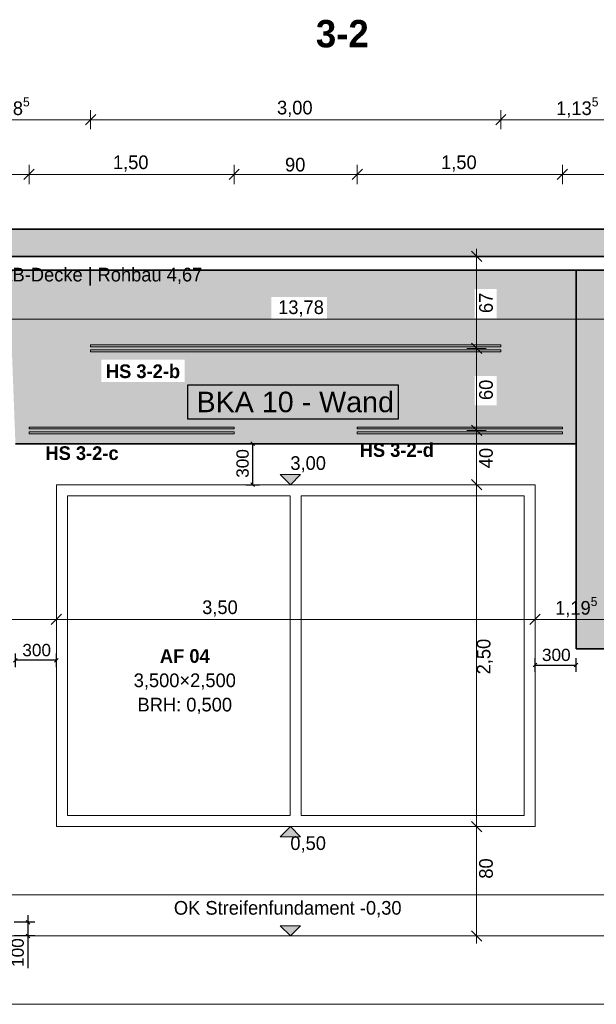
# Model space of a CAD drawing. Extents: x -22247 to 536407, y -187892 to 17509.
# Tile 49 of 75: x 375525 to 379742, y -185776 to -178574. Entities that reach past the tile are written whole.
import ezdxf
from ezdxf.lldxf.tags import DXFTag

# ---------------------------------------------------------------- set-up
doc = ezdxf.new("R2010")
doc.units = 0
doc.header["$LTSCALE"] = 50
doc.layers.get('0').update_dxf_attribs({"lineweight": 25})
for name, color, linetype, lineweight in [('01 Allgemein Beschriftung', 7, 'Continuous', 25), ('01 Bemaßung einbauteile', 7, 'Continuous', 25), ('01AFU Allgemein Bemaßung', 7, 'Continuous', 25), ('20 Außenwände', 7, 'Continuous', 25), ('20 Dach Stb-Decke', 7, 'Continuous', 25), ('20 Einbauteile - Halfenschienen', 7, 'Continuous', 25), ('20 Fenster Texte', 7, 'Continuous', 25), ('20 Fundament', 7, 'Continuous', 25), ('H_Mass', 7, 'Continuous', 25), ('X_Mass', 7, 'Continuous', 25), ('X_Text', 7, 'Continuous', 25)]:
    doc.layers.add(name, color=color, linetype=linetype, lineweight=lineweight)
doc.layers.add('H_Fläschenheizung', color=7, linetype='Continuous', lineweight=35, true_color=0xff9393)
doc.styles.add('ERSTELLTER_STIL_2', font='GOTHIC.TTF')
doc.styles.add('ERSTELLTER_STIL_3', font='txt')
doc.styles.get("Standard").update_dxf_attribs({"font": 'txt.shx'})
tags = doc.linetypes.add('Untersicht', pattern=[0.4, 0.3, -0.1]).pattern_tags.tags
tags[6:7] = [DXFTag(74, 4), DXFTag(75, 0), DXFTag(340, '0'), DXFTag(46, 1.0), DXFTag(50, 0.0), DXFTag(44, 0.0), DXFTag(45, 0.0)]
tags[4:5] = [DXFTag(74, 4), DXFTag(75, 0), DXFTag(340, '0'), DXFTag(46, 1.0), DXFTag(50, 0.0), DXFTag(44, 0.0), DXFTag(45, 0.0)]

# ---------------------------------------------------------------- blocks, each defined once
blk = doc.blocks.new('Schraffur_A07DT84LVH', base_point=(371117.6, -185175.8))
at = {"ltscale": 0.35}
for points in [[(384835, -180405.8), (371168.5, -180409.2), (371117.6, -180405.8)], [(384835, -180405.8), (371312.5, -180409.2), (371168.5, -180409.2)], [(384835, -180405.8), (383523.5, -180409.2), (371312.5, -180409.2)], [(371312.5, -180673), (371312.5, -180409.2), (379938.5, -180453.6)], [(371312.5, -180409.2), (379938.5, -180453.6), (383523.5, -180409.2)], [(379938.5, -180453.6), (371317, -180826.1), (371312.5, -180673)], [(371477, -180826.1), (379938.5, -180453.6), (371317, -180826.1)], [(377365.5, -180603.3), (371477, -180826.1), (379938.5, -180453.6)], [(379938.5, -180453.6), (377772.6, -180603.3), (377365.5, -180603.3)], [(379938.5, -180453.6), (378853.4, -180545.1), (377772.6, -180603.3)], [(379938.5, -180453.6), (379013.4, -180545.1), (378853.4, -180545.1)], [(379013.4, -181395.6), (379594, -181675.8), (379938.5, -180453.6)], [(379013.4, -180759.4), (379013.4, -181181.3), (379938.5, -180453.6)], [(379013.4, -181181.3), (379938.5, -180453.6), (379013.4, -181395.6)], [(379938.5, -180453.6), (379013.4, -180759.4), (379013.4, -180545.1)], [(379594, -181675.8), (379938.5, -180453.6), (379594, -183175.8)], [(379938.5, -180453.6), (379594, -183175.8), (379925.2, -182147)], [(375142.8, -180744.5), (377365.5, -180603.3), (371477, -180826.1)], [(375464.8, -180744.5), (375142.8, -180744.5), (377365.5, -180603.3)], [(375464.8, -180906.5), (375464.8, -180744.5), (377365.5, -180603.3)], [(375464.8, -180906.5), (377365.5, -180603.3), (376121.2, -181060.6)], [(376121.2, -181060.6), (377365.5, -180603.3), (376732.8, -181060.6)], [(376732.8, -181224.8), (376732.8, -181060.6), (377365.5, -180603.3)], [(376732.8, -181224.8), (377365.5, -180603.3), (377365.5, -180763.3)], [(377772.6, -180763.3), (378853.4, -180545.1), (378853.4, -181395.6)], [(377772.6, -180603.3), (378853.4, -180545.1), (377772.6, -180763.3)], [(378853.4, -180545.1), (378853.4, -181395.6), (378853.4, -180759.4)], [(376732.8, -181224.8), (377365.5, -180763.3), (378853.4, -181395.6)], [(378853.4, -181395.6), (377365.5, -180763.3), (377772.6, -180763.3)], [(378853.4, -181395.6), (378853.4, -180759.4), (378853.4, -181181.3)], [(378853.4, -180759.4), (378853.4, -181181.3), (379013.4, -180759.4)], [(378853.4, -181181.3), (379013.4, -180759.4), (379013.4, -181181.3)], [(375464.8, -180906.5), (376121.2, -181060.6), (375494, -181675.8)], [(376121.2, -181224.8), (375494, -181675.8), (376121.2, -181060.6)], [(376121.2, -181224.8), (379594, -181675.8), (375494, -181675.8)], [(376732.8, -181224.8), (379594, -181675.8), (376121.2, -181224.8)], [(376732.8, -181224.8), (378853.4, -181395.6), (379594, -181675.8)], [(378853.4, -181395.6), (379013.4, -181395.6), (379594, -181675.8)], [(379594, -183175.8), (379925.2, -182147), (379925.2, -182477)], [(380275.4, -182808.4), (379594, -183175.8), (379925.2, -182477)], [(380275.4, -182808.4), (381319.2, -182957.7), (379594, -183175.8)], [(384835, -183175.8), (379594, -183175.8), (381319.2, -182957.7)]]:
    blk.add_solid(points, dxfattribs=at)
blk = doc.blocks.new('-D190')
at = {"layer": '01AFU Allgemein Bemaßung', "color": 7, "linetype": 'Continuous', "lineweight": 13, "ltscale": 0.00028561}
for p, q in [((374.2956, -183.0305), (374.2956, -182.8899)), ((375.794, -183.0305), (375.794, -182.8899)), ((374.3331, -182.9227), (374.2581, -182.9977)), ((374.2956, -182.9602), (375.794, -182.9602)), ((375.8315, -182.9227), (375.7565, -182.9977))]:
    blk.add_line(p, q, dxfattribs=at)
at = {"layer": '01AFU Allgemein Bemaßung', "color": 7, "lineweight": 13, "ltscale": 0.00028561, "insert": (374.9079, -182.9402), "char_height": 0.1, "attachment_point": 7, "style": 'ERSTELLTER_STIL_2'}
blk.add_mtext('\\A1;{\\pql;\\fCentury Gothic|b0|i0|c0|p0;\\W1.000000;1,50}', dxfattribs=at)
blk = doc.blocks.new('-D191')
at = {"layer": '01AFU Allgemein Bemaßung', "color": 7, "linetype": 'Continuous', "lineweight": 13, "ltscale": 0.00028561}
for p, q in [((375.794, -183.0305), (375.794, -182.8899)), ((379.294, -183.0305), (379.294, -182.8899)), ((375.8315, -182.9227), (375.7565, -182.9977)), ((375.794, -182.9602), (379.294, -182.9602)), ((379.2565, -182.9977), (379.3315, -182.9227)), ((379.294, -182.9602), (379.3503, -182.9602))]:
    blk.add_line(p, q, dxfattribs=at)
at = {"layer": '01AFU Allgemein Bemaßung', "color": 7, "lineweight": 13, "ltscale": 0.00028561, "insert": (376.8597, -182.9402), "char_height": 0.1, "attachment_point": 7, "style": 'ERSTELLTER_STIL_2'}
blk.add_mtext('\\A1;{\\pql;\\fCentury Gothic|b0|i0|c0|p0;\\W1.000000;3,50}', dxfattribs=at)
blk = doc.blocks.new('-D192')
at = {"layer": '01 Bemaßung einbauteile', "color": 200, "linetype": 'Continuous', "lineweight": 18, "ltscale": 0.00105, "true_color": 0xd600ff}
for p, q in [((371.0548, -179.6683), (370.9798, -179.7433)), ((371.0173, -179.7762), (371.0173, -179.6355)), ((375.6315, -179.6683), (375.5565, -179.7433)), ((375.594, -179.7762), (375.594, -179.6355)), ((370.9611, -179.7058), (371.0173, -179.7058)), ((371.0173, -179.7058), (375.594, -179.7058))]:
    blk.add_line(p, q, dxfattribs=at)
at = {"layer": '01 Bemaßung einbauteile', "color": 200, "lineweight": 18, "ltscale": 0.00105, "true_color": 0xd600ff, "insert": (373.1429, -179.701), "char_height": 0.1, "attachment_point": 7, "style": 'ERSTELLTER_STIL_2'}
blk.add_mtext('\\A1;{\\pql;\\fCentury Gothic|b0|i0|c0|p0;\\W1.000000;4,57\\fCentury Gothic|b0|i0|c0|p0;\\W1.000000;\\A1{\\H.66x;\\S5^  ;}}', dxfattribs=at)
blk = doc.blocks.new('-D193')
at = {"layer": '01 Bemaßung einbauteile', "color": 200, "linetype": 'Continuous', "lineweight": 18, "ltscale": 0.00105, "true_color": 0xd600ff}
for p, q in [((375.6315, -179.6683), (375.5565, -179.7433)), ((375.594, -179.7762), (375.594, -179.6355)), ((377.1315, -179.6683), (377.0565, -179.7433)), ((377.094, -179.7762), (377.094, -179.6355)), ((375.594, -179.7058), (377.094, -179.7058))]:
    blk.add_line(p, q, dxfattribs=at)
at = {"layer": '01 Bemaßung einbauteile', "color": 200, "lineweight": 18, "ltscale": 0.00105, "true_color": 0xd600ff, "insert": (376.2071, -179.6858), "char_height": 0.1, "attachment_point": 7, "style": 'ERSTELLTER_STIL_2'}
blk.add_mtext('\\A1;{\\pql;\\fCentury Gothic|b0|i0|c0|p0;\\W1.000000;1,50}', dxfattribs=at)
blk = doc.blocks.new('-D194')
at = {"layer": '01 Bemaßung einbauteile', "color": 200, "linetype": 'Continuous', "lineweight": 18, "ltscale": 0.00105, "true_color": 0xd600ff}
for p, q in [((377.1315, -179.6683), (377.0565, -179.7433)), ((377.094, -179.7762), (377.094, -179.6355)), ((378.0315, -179.6683), (377.9565, -179.7433)), ((377.994, -179.7762), (377.994, -179.6355)), ((377.094, -179.7058), (377.994, -179.7058))]:
    blk.add_line(p, q, dxfattribs=at)
at = {"layer": '01 Bemaßung einbauteile', "color": 200, "lineweight": 18, "ltscale": 0.00105, "true_color": 0xd600ff, "insert": (377.4658, -179.6858), "char_height": 0.1, "attachment_point": 7, "style": 'ERSTELLTER_STIL_2'}
blk.add_mtext('\\A1;{\\pql;\\fCentury Gothic|b0|i0|c0|p0;\\W1.000000;90}', dxfattribs=at)
blk = doc.blocks.new('-D195')
at = {"layer": '01 Bemaßung einbauteile', "color": 200, "linetype": 'Continuous', "lineweight": 18, "ltscale": 0.00105, "true_color": 0xd600ff}
for p, q in [((378.0315, -179.6683), (377.9565, -179.7433)), ((377.994, -179.7762), (377.994, -179.6355)), ((379.5315, -179.6683), (379.4565, -179.7433)), ((379.494, -179.7762), (379.494, -179.6355)), ((377.994, -179.7058), (379.494, -179.7058))]:
    blk.add_line(p, q, dxfattribs=at)
at = {"layer": '01 Bemaßung einbauteile', "color": 200, "lineweight": 18, "ltscale": 0.00105, "true_color": 0xd600ff, "insert": (378.6071, -179.6858), "char_height": 0.1, "attachment_point": 7, "style": 'ERSTELLTER_STIL_2'}
blk.add_mtext('\\A1;{\\pql;\\fCentury Gothic|b0|i0|c0|p0;\\W1.000000;1,50}', dxfattribs=at)
blk = doc.blocks.new('-D196')
at = {"layer": '01 Bemaßung einbauteile', "color": 200, "linetype": 'Continuous', "lineweight": 18, "ltscale": 0.00105, "true_color": 0xd600ff}
for p, q in [((379.5315, -179.6683), (379.4565, -179.7433)), ((379.494, -179.7762), (379.494, -179.6355)), ((384.7581, -179.7433), (384.8331, -179.6683)), ((384.7956, -179.7762), (384.7956, -179.6355)), ((379.494, -179.7058), (384.7956, -179.7058)), ((384.7956, -179.7058), (384.8518, -179.7058))]:
    blk.add_line(p, q, dxfattribs=at)
at = {"layer": '01 Bemaßung einbauteile', "color": 200, "lineweight": 18, "ltscale": 0.00105, "true_color": 0xd600ff, "insert": (382.0079, -179.6858), "char_height": 0.1, "attachment_point": 7, "style": 'ERSTELLTER_STIL_2'}
blk.add_mtext('\\A1;{\\pql;\\fCentury Gothic|b0|i0|c0|p0;\\W1.000000;5,30}', dxfattribs=at)
blk = doc.blocks.new('-D197')
at = {"layer": '01AFU Allgemein Bemaßung', "color": 7, "linetype": 'Continuous', "lineweight": 13, "ltscale": 0.00028561}
for p, q in [((379.294, -183.0305), (379.294, -182.8899)), ((380.4902, -183.0305), (380.4902, -182.8899)), ((379.2378, -182.9602), (379.294, -182.9602)), ((379.3315, -182.9227), (379.2565, -182.9977)), ((379.294, -182.9602), (380.4902, -182.9602)), ((380.5277, -182.9227), (380.4527, -182.9977))]:
    blk.add_line(p, q, dxfattribs=at)
at = {"layer": '01AFU Allgemein Bemaßung', "color": 7, "lineweight": 13, "ltscale": 0.00028561, "insert": (379.4412, -182.9554), "char_height": 0.1, "attachment_point": 7, "style": 'ERSTELLTER_STIL_2'}
blk.add_mtext('\\A1;{\\pql;\\fCentury Gothic|b0|i0|c0|p0;\\W1.000000;1,19\\fCentury Gothic|b0|i0|c0|p0;\\W1.000000;\\A1{\\H.66x;\\S5^  ;}}', dxfattribs=at)
blk = doc.blocks.new('-D204')
at = {"layer": '01AFU Allgemein Bemaßung', "color": 7, "linetype": 'Continuous', "lineweight": 13, "ltscale": 0.00028561}
blk.add_line((371.0176, -180.7658), (384.7956, -180.7658), dxfattribs=at)
at = {"layer": '01AFU Allgemein Bemaßung', "color": 7, "lineweight": 13, "ltscale": 0.00028561, "insert": (377.4153, -180.7458), "char_height": 0.1, "attachment_point": 7, "style": 'ERSTELLTER_STIL_2'}
blk.add_mtext('\\A1;{\\pql;\\fCentury Gothic|b0|i0|c0|p0;\\W1.000000;13,78}', dxfattribs=at)
blk = doc.blocks.new('-D206')
at = {"layer": '01 Bemaßung einbauteile', "color": 200, "linetype": 'Continuous', "lineweight": 18, "ltscale": 0.00105, "true_color": 0xd600ff}
for p, q in [((374.8601, -179.3762), (374.8601, -179.2355)), ((376.044, -179.3762), (376.044, -179.2355)), ((374.8976, -179.2683), (374.8226, -179.3433)), ((374.8601, -179.3058), (376.044, -179.3058)), ((376.0815, -179.2683), (376.0065, -179.3433))]:
    blk.add_line(p, q, dxfattribs=at)
at = {"layer": '01 Bemaßung einbauteile', "color": 200, "lineweight": 18, "ltscale": 0.00105, "true_color": 0xd600ff, "insert": (375.2893, -179.301), "char_height": 0.1, "attachment_point": 7, "style": 'ERSTELLTER_STIL_2'}
blk.add_mtext('\\A1;{\\pql;\\fCentury Gothic|b0|i0|c0|p0;\\W1.000000;1,18\\fCentury Gothic|b0|i0|c0|p0;\\W1.000000;\\A1{\\H.66x;\\S5^  ;}}', dxfattribs=at)
blk = doc.blocks.new('-D207')
at = {"layer": '01 Bemaßung einbauteile', "color": 200, "linetype": 'Continuous', "lineweight": 18, "ltscale": 0.00105, "true_color": 0xd600ff}
for p, q in [((376.044, -179.3762), (376.044, -179.2355)), ((379.044, -179.3762), (379.044, -179.2355)), ((376.0815, -179.2683), (376.0065, -179.3433)), ((376.044, -179.3058), (379.044, -179.3058)), ((379.0815, -179.2683), (379.0065, -179.3433))]:
    blk.add_line(p, q, dxfattribs=at)
at = {"layer": '01 Bemaßung einbauteile', "color": 200, "lineweight": 18, "ltscale": 0.00105, "true_color": 0xd600ff, "insert": (377.4071, -179.2858), "char_height": 0.1, "attachment_point": 7, "style": 'ERSTELLTER_STIL_2'}
blk.add_mtext('\\A1;{\\pql;\\fCentury Gothic|b0|i0|c0|p0;\\W1.000000;3,00}', dxfattribs=at)
blk = doc.blocks.new('-D208')
at = {"layer": '01 Bemaßung einbauteile', "color": 200, "linetype": 'Continuous', "lineweight": 18, "ltscale": 0.00105, "true_color": 0xd600ff}
for p, q in [((379.044, -179.3762), (379.044, -179.2355)), ((380.1788, -179.3762), (380.1788, -179.2355)), ((379.0815, -179.2683), (379.0065, -179.3433)), ((379.044, -179.3058), (380.1788, -179.3058)), ((380.2163, -179.2683), (380.1413, -179.3433))]:
    blk.add_line(p, q, dxfattribs=at)
at = {"layer": '01 Bemaßung einbauteile', "color": 200, "lineweight": 18, "ltscale": 0.00105, "true_color": 0xd600ff, "insert": (379.4487, -179.301), "char_height": 0.1, "attachment_point": 7, "style": 'ERSTELLTER_STIL_2'}
blk.add_mtext('\\A1;{\\pql;\\fCentury Gothic|b0|i0|c0|p0;\\W1.000000;1,13\\fCentury Gothic|b0|i0|c0|p0;\\W1.000000;\\A1{\\H.66x;\\S5^  ;}}', dxfattribs=at)
blk = doc.blocks.new('-D220')
at = {"layer": '01 Bemaßung einbauteile', "color": 200, "linetype": 'Continuous', "lineweight": 18, "ltscale": 0.00105, "true_color": 0xd600ff}
for p, q in [((378.8667, -184.4758), (378.8667, -181.9758)), ((378.8292, -184.4383), (378.9042, -184.5133)), ((378.8667, -185.2758), (378.8667, -184.4758)), ((378.937, -185.2758), (378.7964, -185.2758)), ((378.8292, -185.2383), (378.9042, -185.3133)), ((378.8667, -185.3321), (378.8667, -185.2758))]:
    blk.add_line(p, q, dxfattribs=at)
at = {"layer": '01 Bemaßung einbauteile', "color": 200, "lineweight": 18, "ltscale": 0.00105, "true_color": 0xd600ff, "insert": (378.9867, -184.8572), "char_height": 0.1, "attachment_point": 7, "rotation": 90, "style": 'ERSTELLTER_STIL_2'}
blk.add_mtext('\\A1;{\\pql;\\fCentury Gothic|b0|i0|c0|p0;\\W1.000000;80}', dxfattribs=at)
blk = doc.blocks.new('-D221')
at = {"layer": '01 Bemaßung einbauteile', "color": 200, "linetype": 'Continuous', "lineweight": 18, "ltscale": 0.00105, "true_color": 0xd600ff}
for p, q in [((378.937, -181.9758), (378.7964, -181.9758)), ((378.8292, -181.9383), (378.9042, -182.0133)), ((378.8667, -184.4758), (378.8667, -181.9758)), ((378.937, -184.4758), (378.7964, -184.4758)), ((378.8292, -184.4383), (378.9042, -184.5133)), ((378.8667, -185.2758), (378.8667, -184.4758))]:
    blk.add_line(p, q, dxfattribs=at)
at = {"layer": '01 Bemaßung einbauteile', "color": 200, "lineweight": 18, "ltscale": 0.00105, "true_color": 0xd600ff, "insert": (378.9867, -183.3627), "char_height": 0.1, "attachment_point": 7, "rotation": 90, "style": 'ERSTELLTER_STIL_2'}
blk.add_mtext('\\A1;{\\pql;\\fCentury Gothic|b0|i0|c0|p0;\\W1.000000;2,50}', dxfattribs=at)
blk = doc.blocks.new('-D222')
at = {"layer": '01 Bemaßung einbauteile', "color": 200, "linetype": 'Continuous', "lineweight": 18, "ltscale": 0.00105, "true_color": 0xd600ff}
for p, q in [((378.8292, -181.5406), (378.9042, -181.6156)), ((378.937, -181.5781), (378.7964, -181.5781)), ((378.8667, -181.9758), (378.8667, -181.5781)), ((378.8292, -181.9383), (378.9042, -182.0133))]:
    blk.add_line(p, q, dxfattribs=at)
at = {"layer": '01 Bemaßung einbauteile', "color": 200, "lineweight": 18, "ltscale": 0.00105, "true_color": 0xd600ff, "insert": (378.9867, -181.8552), "char_height": 0.1, "attachment_point": 7, "rotation": 90, "style": 'ERSTELLTER_STIL_2'}
blk.add_mtext('\\A1;{\\pql;\\fCentury Gothic|b0|i0|c0|p0;\\W1.000000;40}', dxfattribs=at)
blk = doc.blocks.new('-D223')
at = {"layer": '01 Bemaßung einbauteile', "color": 200, "linetype": 'Continuous', "lineweight": 18, "ltscale": 0.00105, "true_color": 0xd600ff}
for p, q in [((378.8292, -180.9406), (378.9042, -181.0156)), ((378.937, -180.9781), (378.7964, -180.9781)), ((378.8667, -181.5781), (378.8667, -180.9781)), ((378.8292, -181.5406), (378.9042, -181.6156))]:
    blk.add_line(p, q, dxfattribs=at)
at = {"layer": '01 Bemaßung einbauteile', "color": 200, "lineweight": 18, "ltscale": 0.00105, "true_color": 0xd600ff, "insert": (378.9867, -181.3564), "char_height": 0.1, "attachment_point": 7, "rotation": 90, "style": 'ERSTELLTER_STIL_2'}
blk.add_mtext('\\A1;{\\pql;\\fCentury Gothic|b0|i0|c0|p0;\\W1.000000;60}', dxfattribs=at)
blk = doc.blocks.new('-D224')
at = {"layer": '01 Bemaßung einbauteile', "color": 200, "linetype": 'Continuous', "lineweight": 18, "ltscale": 0.00105, "true_color": 0xd600ff}
for p, q in [((378.937, -180.3058), (378.7964, -180.3058)), ((378.9042, -180.3433), (378.8292, -180.2683)), ((378.8667, -180.9781), (378.8667, -180.3058)), ((378.8292, -180.9406), (378.9042, -181.0156)), ((378.937, -180.9781), (378.7964, -180.9781))]:
    blk.add_line(p, q, dxfattribs=at)
at = {"layer": '01 Bemaßung einbauteile', "color": 200, "lineweight": 18, "ltscale": 0.00105, "true_color": 0xd600ff, "insert": (378.9867, -180.7202), "char_height": 0.1, "attachment_point": 7, "rotation": 90, "style": 'ERSTELLTER_STIL_2'}
blk.add_mtext('\\A1;{\\pql;\\fCentury Gothic|b0|i0|c0|p0;\\W1.000000;67}', dxfattribs=at)
blk = doc.blocks.new('-D225')
at = {"layer": '01 Bemaßung einbauteile', "color": 200, "linetype": 'Continuous', "lineweight": 18, "ltscale": 0.00105, "true_color": 0xd600ff}
for p, q in [((378.8667, -180.3058), (378.8667, -180.2496)), ((378.937, -180.3058), (378.7964, -180.3058)), ((378.9042, -180.3433), (378.8292, -180.2683))]:
    blk.add_line(p, q, dxfattribs=at)
blk = doc.blocks.new('Maß_A06WTXG41A', base_point=(379280.8, -183345))
at = {"ltscale": 0.003906}
for p, q in [((379294, -183345), (379294, -183245)), ((379594, -183345), (379594, -183245)), ((379307.3, -183281.7), (379280.8, -183308.3)), ((379294, -183295), (379594, -183295)), ((379607.3, -183281.7), (379580.8, -183308.3))]:
    blk.add_line(p, q, dxfattribs=at)
at = {"ltscale": 0.003906, "insert": (379344.7, -183175), "char_height": 90, "attachment_point": 1}
blk.add_mtext('{\\fArial;300}', dxfattribs=at)
blk = doc.blocks.new('Maß_A06WTXG51A', base_point=(375480.8, -183310))
at = {"ltscale": 0.003906}
for p, q in [((375480.8, -183273.3), (375507.3, -183246.7)), ((375494, -183310), (375494, -183210)), ((375794, -183260), (375494, -183260)), ((375780.8, -183273.3), (375807.3, -183246.7)), ((375794, -183310), (375794, -183210))]:
    blk.add_line(p, q, dxfattribs=at)
at = {"ltscale": 0.003906, "insert": (375544.7, -183140), "char_height": 90, "attachment_point": 1}
blk.add_mtext('{\\fArial;300}', dxfattribs=at)
blk = doc.blocks.new('Maß_A06WTXG71A', base_point=(377110, -181989.1))
at = {"ltscale": 0.003906}
for p, q in [((377180, -181675.8), (377280, -181675.8)), ((377216.7, -181662.6), (377243.3, -181689.1)), ((377230, -181975.8), (377230, -181675.8)), ((377180, -181975.8), (377280, -181975.8)), ((377216.7, -181962.6), (377243.3, -181989.1))]:
    blk.add_line(p, q, dxfattribs=at)
at = {"ltscale": 0.003906, "insert": (377110, -181925.1), "char_height": 90, "attachment_point": 1, "rotation": 90}
blk.add_mtext('{\\fArial;300}', dxfattribs=at)
blk = doc.blocks.new('Bauteilbeschriftung_A07DT84QVH', base_point=(376755.8, -181495.1))
at = {"linetype": 'Continuous', "ltscale": 0.25}
for p, q in [((376755.8, -181245.1), (378293.9, -181245.1)), ((376755.8, -181495.1), (376755.8, -181245.1)), ((378293.9, -181245.1), (378293.9, -181495.1)), ((378293.9, -181495.1), (376755.8, -181495.1))]:
    blk.add_line(p, q, dxfattribs=at)
at = {"ltscale": 0.25, "insert": (376818.4, -181295.1), "char_height": 150, "attachment_point": 1}
blk.add_mtext('{\\fArial;BKA 10 - Wand}', dxfattribs=at)
blk = doc.blocks.new('Maß_A07DT84RVH', base_point=(375465, -185512.1))
at = {"ltscale": 0.25}
for p, q in [((375585, -185122.8), (375585, -185512.1)), ((375635, -185175.8), (375485, -185175.8)), ((375571.7, -185162.6), (375598.3, -185189.1)), ((375635, -185275.8), (375485, -185275.8)), ((375571.7, -185262.6), (375598.3, -185289.1))]:
    blk.add_line(p, q, dxfattribs=at)
at = {"ltscale": 0.25, "insert": (375465, -185502.3), "char_height": 90, "attachment_point": 1, "rotation": 90}
blk.add_mtext('{\\fArial;100}', dxfattribs=at)

msp = doc.modelspace()

# ---------------------------------------------------------------- hatches: boundary and pattern name
at = {"layer": '01AFU Allgemein Bemaßung', "linetype": 'Continuous', "lineweight": 13, "ltscale": 0.00028561}
for points in [[(377504.7, -181975.8), (377579.7, -181900.8), (377429.7, -181900.8)], [(377504.7, -184475.8), (377429.7, -184550.8), (377579.7, -184550.8)], [(377504.7, -185275.8), (377579.7, -185200.8), (377429.7, -185200.8)]]:
    msp.add_hatch(color=7, dxfattribs=at).paths.add_polyline_path(points)
at = {"layer": '20 Dach Stb-Decke', "linetype": 'Continuous', "lineweight": 13, "ltscale": 0.00028561, "true_color": 0x000100}
h = msp.add_hatch(dxfattribs=at)
h.set_pattern_fill('Beton_Stahlbeton_0003', color=98, scale=1000, style=0, pattern_type=2)
h.set_pattern_definition([(45, (360664.79, -184975.84), (-84.8528, 84.8528), []), (45, (360622.37, -184933.41), (-84.8528, 84.8528), [90, -30])])
h.paths.add_polyline_path([(370988, -180305.8), (384835, -180305.8), (384835, -180105.8), (370988, -180105.8)])

# ---------------------------------------------------------------- linework, layer by layer
at = {"layer": '01AFU Allgemein Bemaßung', "color": 7, "linetype": 'Continuous', "lineweight": 13, "ltscale": 0.00028561}
for p, q in [((377504.7, -181975.8), (377429.7, -181900.8)), ((377429.7, -181900.8), (377579.7, -181900.8)), ((377579.7, -181900.8), (377504.7, -181975.8)), ((377504.7, -181975.8), (377394.1, -181975.8)), ((377504.7, -181975.8), (377561, -181975.8)), ((377504.7, -184475.8), (377394.1, -184475.8)), ((377504.7, -184475.8), (377429.7, -184550.8)), ((377504.7, -184475.8), (377561, -184475.8)), ((377579.7, -184550.8), (377504.7, -184475.8)), ((377429.7, -184550.8), (377579.7, -184550.8)), ((377504.7, -185275.8), (377429.7, -185200.8)), ((377429.7, -185200.8), (377579.7, -185200.8)), ((377579.7, -185200.8), (377504.7, -185275.8)), ((377504.7, -185275.8), (377448.5, -185275.8)), ((377504.7, -185275.8), (377615.4, -185275.8))]:
    msp.add_line(p, q, dxfattribs=at)
at = {"layer": '20 Außenwände', "color": 7, "linetype": 'Continuous', "lineweight": 18, "ltscale": 0.00105}
for p, q in [((375794, -184475.8), (375794, -181975.8)), ((375794, -181975.8), (379294, -181975.8)), ((379294, -181975.8), (379294, -184475.8)), ((375874, -184395.8), (375874, -182055.8)), ((375874, -182055.8), (377504, -182055.8)), ((377504, -182055.8), (377504, -184395.8)), ((377584, -184395.8), (377584, -182055.8)), ((377584, -182055.8), (379214, -182055.8)), ((379214, -182055.8), (379214, -184395.8)), ((377504, -184395.8), (375874, -184395.8)), ((379214, -184395.8), (377584, -184395.8)), ((379294, -184475.8), (375794, -184475.8))]:
    msp.add_line(p, q, dxfattribs=at)
at = {"layer": '20 Dach Stb-Decke', "color": 7, "linetype": 'Continuous', "lineweight": 35, "ltscale": 0.015006}
for p, q in [((384835, -180105.8), (370988, -180105.8)), ((384835, -180305.8), (371017.6, -180305.8))]:
    msp.add_line(p, q, dxfattribs=at)
at = {"layer": '20 Dach Stb-Decke', "color": 30, "linetype": 'Untersicht', "lineweight": 18, "ltscale": 0.00026244, "true_color": 0xff7300}
msp.add_line((370982, -184975.8), (384799.4, -184975.8), dxfattribs=at)
at = {"layer": '20 Einbauteile - Halfenschienen', "color": 200, "linetype": 'Continuous', "lineweight": 18, "ltscale": 0.00105, "true_color": 0xd600ff}
for p, q in [((379044, -180953.6), (376044, -180953.6)), ((376044, -180966.9), (376044, -180953.6)), ((379044, -180966.9), (376044, -180966.9)), ((379044, -180966.9), (379044, -180953.6)), ((376044, -181002.6), (376044, -180989.4)), ((379044, -180989.4), (376044, -180989.4)), ((379044, -181002.6), (376044, -181002.6)), ((379044, -181002.6), (379044, -180989.4)), ((377094, -181553.6), (375594, -181553.6)), ((375594, -181566.9), (375594, -181553.6)), ((377094, -181566.9), (375594, -181566.9)), ((375594, -181602.6), (375594, -181589.4)), ((377094, -181589.4), (375594, -181589.4)), ((377094, -181602.6), (375594, -181602.6)), ((377094, -181566.9), (377094, -181553.6)), ((377094, -181602.6), (377094, -181589.4)), ((379494, -181553.6), (377994, -181553.6)), ((377994, -181566.9), (377994, -181553.6)), ((379494, -181566.9), (377994, -181566.9)), ((377994, -181602.6), (377994, -181589.4)), ((379494, -181589.4), (377994, -181589.4)), ((379494, -181602.6), (377994, -181602.6)), ((379494, -181566.9), (379494, -181553.6)), ((379494, -181602.6), (379494, -181589.4))]:
    msp.add_line(p, q, dxfattribs=at)
at = {"layer": '20 Fundament', "color": 7, "linetype": 'Continuous', "lineweight": 18, "ltscale": 0.00105}
for p, q in [((384656.4, -185275.8), (371142.6, -185275.8)), ((384656.4, -185775.8), (371142.6, -185775.8))]:
    msp.add_line(p, q, dxfattribs=at)
at = {"layer": 'H_Fläschenheizung', "ltscale": 0.015006}
for p, q in [((384835, -180405.8), (371117.6, -180405.8)), ((379594, -180405.8), (379594, -183175.8)), ((375494, -181675.8), (379594, -181675.8)), ((379594, -183175.8), (384835, -183175.8))]:
    msp.add_line(p, q, dxfattribs=at)

# ---------------------------------------------------------------- block references
at = {"layer": '01 Bemaßung einbauteile', "color": 200, "linetype": 'Continuous', "lineweight": 18, "ltscale": 0.00105, "true_color": 0xd600ff, "xscale": 1000, "yscale": 1000, "zscale": 1000}
for name in ['-D206', '-D208', '-D207', '-D192', '-D193', '-D194', '-D195', '-D196', '-D225', '-D224', '-D223', '-D222', '-D221', '-D220']:
    msp.add_blockref(name, (0, 0), dxfattribs=at)
at = {"layer": '01AFU Allgemein Bemaßung', "color": 7, "linetype": 'Continuous', "lineweight": 13, "ltscale": 0.00028561, "xscale": 1000, "yscale": 1000, "zscale": 1000}
for name in ['-D204', '-D197', '-D190', '-D191']:
    msp.add_blockref(name, (0, 0), dxfattribs=at)
at = {"layer": 'H_Fläschenheizung', "ltscale": 0.35}
msp.add_blockref('Schraffur_A07DT84LVH', (371117.6, -185175.8), dxfattribs=at)
at = {"layer": 'H_Mass', "ltscale": 0.003906}
for name, p in [('Maß_A06WTXG71A', (377110, -181989.1)), ('Maß_A06WTXG51A', (375480.8, -183310)), ('Maß_A06WTXG41A', (379280.8, -183345))]:
    msp.add_blockref(name, p, dxfattribs=at)
at = {"layer": 'X_Mass', "ltscale": 0.25}
msp.add_blockref('Maß_A07DT84RVH', (375465, -185512.1), dxfattribs=at)
at = {"layer": 'X_Text', "ltscale": 0.25}
msp.add_blockref('Bauteilbeschriftung_A07DT84QVH', (376755.8, -181495.1), dxfattribs=at)

# ---------------------------------------------------------------- texts
at = {"layer": '01 Allgemein Beschriftung', "color": 1, "linetype": 'Continuous', "lineweight": 18, "ltscale": 0.00105, "true_color": 0xf50000, "insert": (377691.5, -178678), "char_height": 200, "attachment_point": 4, "style": 'ERSTELLTER_STIL_3'}
msp.add_mtext('\\A1;{\\fCentury Gothic|b1|i0|c0|p0;\\W1;3-2}', dxfattribs=at)
at = {"layer": '01 Bemaßung einbauteile', "color": 7, "linetype": 'Continuous', "lineweight": 13, "ltscale": 0.00028561, "char_height": 100, "attachment_point": 8, "style": 'ERSTELLTER_STIL_3'}
for s, insert in [('\\A1;{\\fCentury Gothic|b1|i0|c0|p0;\\W1;HS 3-2-b}', (376427, -181197.4)), ('\\A1;{\\fCentury Gothic|b1|i0|c0|p0;\\W1;HS 3-2-d}', (378283.3, -181773.5)), ('\\A1;{\\fCentury Gothic|b1|i0|c0|p0;\\W1;HS 3-2-c}', (375981.2, -181796.3))]:
    msp.add_mtext(s, dxfattribs=dict(at, insert=insert))
at = {"layer": '01AFU Allgemein Bemaßung', "color": 7, "lineweight": 13, "ltscale": 0.00028561, "char_height": 100, "attachment_point": 7, "style": 'ERSTELLTER_STIL_2'}
for s, insert in [('\\A1;{\\fCentury Gothic|b0|i0|c0|p0;\\W1; UK StB-Decke | Rohbau 4,67}', (375086.7, -180519.7)), ('\\A1;{\\fCentury Gothic|b0|i0|c0|p0;\\W1;3,00}', (377504.7, -181885.8)), ('\\A1;{\\fCentury Gothic|b0|i0|c0|p0;\\W1;0,50}', (377504.7, -184665.8)), ('\\A1;{\\fCentury Gothic|b0|i0|c0|p0;\\W1;OK Streifenfundament -0,30}', (376652.9, -185138.9))]:
    msp.add_mtext(s, dxfattribs=dict(at, insert=insert))
at = {"layer": '20 Fenster Texte', "color": 7, "linetype": 'Continuous', "lineweight": 13, "ltscale": 0.00028561, "insert": (376732.7, -183652.4), "char_height": 100, "attachment_point": 8, "line_spacing_factor": 1.065938, "style": 'ERSTELLTER_STIL_3'}
msp.add_mtext('\\A1;{\\fCentury Gothic|b1|i0|c0|p0;\\W1;AF 04\\P\\fCentury Gothic|b0|i0|c0|p0;\\W1;3,500×2,500\\P\\fCentury Gothic|b0|i0|c0|p0;\\W1;BRH: \\fCentury Gothic|b0|i0|c0|p0;\\W1;0,500}', dxfattribs=at)

doc.saveas('drawing.dxf')
